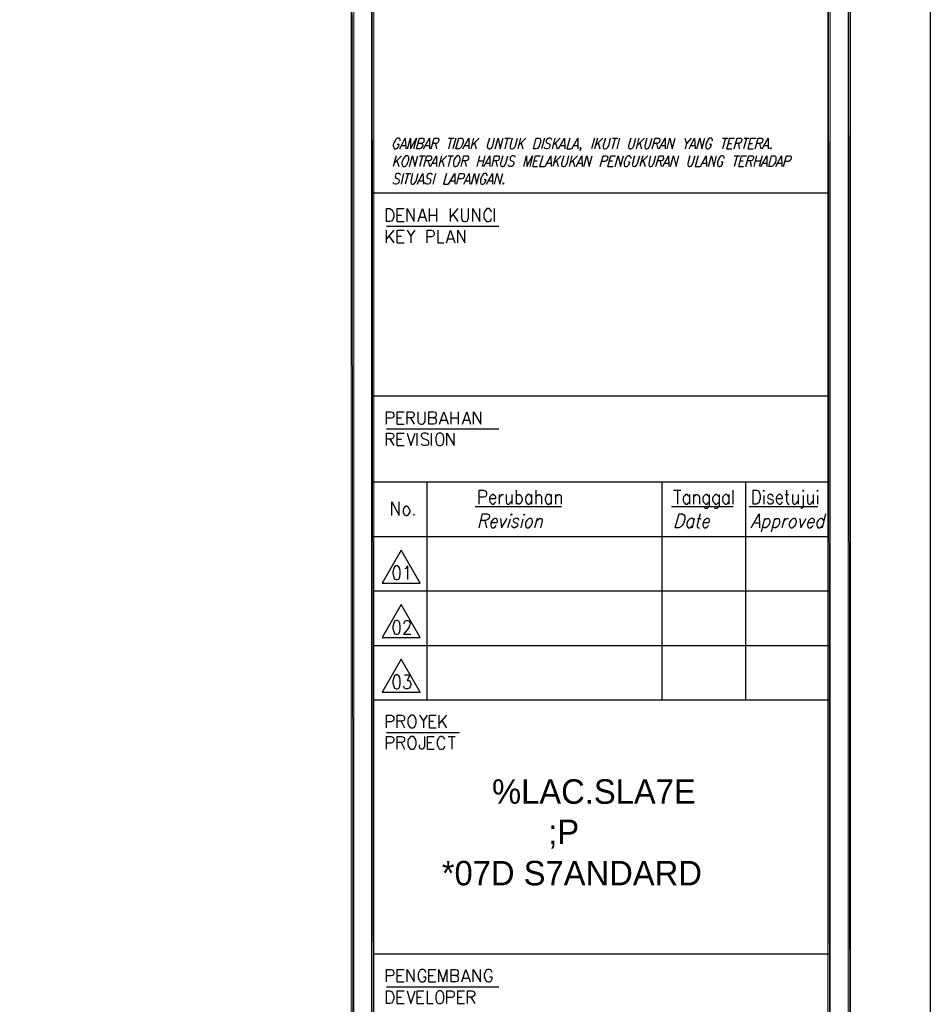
# Model space of a CAD drawing. Header units: millimetres. Extents: x 0 to 420, y 0 to 297.
# Tile 72 of 73: x 330 to 420, y 103 to 200. Entities that reach past the tile are written whole.
import ezdxf

# ---------------------------------------------------------------- set-up
doc = ezdxf.new("R2010")
doc.units = ezdxf.units.MM
for name, color, linetype in [('FILL_000000', 7, 'Continuous'), ('LINE_000000', 7, 'Continuous'), ('TEXT', 7, 'Continuous')]:
    doc.layers.add(name, color=color, linetype=linetype)

msp = doc.modelspace()

# ---------------------------------------------------------------- hatches: boundary and pattern name
at = {"layer": 'FILL_000000'}
h = msp.add_hatch(color=7, dxfattribs=at)
h.dxf.hatch_style = 1
h.paths.add_polyline_path([(412.284, 7.874), (412.073, 288.84), (412.284, 289.052), (412.284, 7.874)])
h = msp.add_hatch(color=7, dxfattribs=at)
h.dxf.hatch_style = 1
h.paths.add_polyline_path([(412.073, 8.086), (412.284, 7.874), (412.073, 288.84), (412.073, 8.086)])
h = msp.add_hatch(color=7, dxfattribs=at)
h.dxf.hatch_style = 1
h.paths.add_polyline_path([(363.305, 286.935), (363.051, 286.935), (363.305, 9.991), (363.305, 286.935)])
h = msp.add_hatch(color=7, dxfattribs=at)
h.dxf.hatch_style = 1
h.paths.add_polyline_path([(363.051, 286.935), (363.305, 9.991), (363.051, 9.991), (363.051, 286.935)])
h = msp.add_hatch(color=7, dxfattribs=at)
h.dxf.hatch_style = 1
h.paths.add_polyline_path([(365.294, 286.935), (365.04, 286.935), (365.294, 9.991), (365.294, 286.935)])
h = msp.add_hatch(color=7, dxfattribs=at)
h.dxf.hatch_style = 1
h.paths.add_polyline_path([(365.04, 286.935), (365.294, 9.991), (365.04, 9.991), (365.04, 286.935)])
h = msp.add_hatch(color=7, dxfattribs=at)
h.dxf.hatch_style = 1
h.paths.add_polyline_path([(410.295, 9.864), (410.041, 286.808), (410.295, 287.062), (410.295, 9.864)])
h = msp.add_hatch(color=7, dxfattribs=at)
h.dxf.hatch_style = 1
h.paths.add_polyline_path([(410.041, 10.118), (410.295, 9.864), (410.041, 286.808), (410.041, 10.118)])

# ---------------------------------------------------------------- linework, layer by layer
at = {"layer": 'LINE_000000', "lineweight": 25}
for p, q in [((368.004, 187.452), (368.385, 187.452)), ((370.374, 187.452), (370.755, 187.452)), ((371.348, 187.664), (371.475, 187.113)), ((372.914, 188.172), (372.66, 187.113)), ((372.66, 188.172), (373.211, 188.172)), ((373.38, 188.172), (373.084, 187.113)), ((374.269, 187.452), (374.65, 187.452)), ((375.116, 188.172), (374.862, 187.113)), ((375.666, 188.172), (374.946, 187.452)), ((375.2, 187.706), (375.37, 187.113)), ((378.46, 188.172), (378.206, 187.113)), ((378.206, 188.172), (378.756, 188.172)), ((379.73, 188.172), (379.476, 187.113)), ((380.28, 188.172), (379.561, 187.452)), ((379.815, 187.706), (379.984, 187.113)), ((382.101, 188.172), (381.804, 187.113)), ((383.117, 188.172), (382.863, 187.113)), ((383.667, 188.172), (382.947, 187.452)), ((383.201, 187.706), (383.371, 187.113)), ((383.709, 187.452), (384.09, 187.452)), ((385.022, 187.452), (385.403, 187.452)), ((387.054, 188.172), (386.757, 187.113)), ((387.35, 188.172), (387.054, 187.113)), ((387.858, 188.172), (387.138, 187.452)), ((387.392, 187.706), (387.562, 187.113)), ((389.086, 188.172), (388.789, 187.113)), ((388.832, 188.172), (389.34, 188.172)), ((389.509, 188.172), (389.255, 187.113)), ((391.414, 188.172), (391.16, 187.113)), ((391.964, 188.172), (391.245, 187.452)), ((391.499, 187.706), (391.668, 187.113)), ((393.15, 187.664), (393.277, 187.113)), ((393.615, 187.452), (393.996, 187.452)), ((396.579, 188.172), (396.113, 187.664)), ((396.579, 187.452), (396.917, 187.452)), ((399.965, 188.172), (399.669, 187.113)), ((399.669, 188.172), (400.219, 188.172)), ((400.262, 187.664), (400.558, 187.664)), ((401.235, 187.664), (401.32, 187.113)), ((402.04, 188.172), (401.743, 187.113)), ((401.786, 188.172), (402.294, 188.172)), ((402.336, 187.664), (402.632, 187.664)), ((403.31, 187.664), (403.437, 187.113)), ((403.775, 187.452), (404.156, 187.452)), ((367.496, 186.436), (367.199, 185.378)), ((368.004, 186.436), (367.284, 185.716)), ((370.078, 186.436), (369.782, 185.378)), ((369.782, 186.436), (370.332, 186.436)), ((371.941, 186.436), (371.687, 185.378)), ((372.491, 186.436), (371.771, 185.716)), ((372.872, 186.436), (372.618, 185.378)), ((372.618, 186.436), (373.126, 186.436)), ((375.708, 186.436), (375.454, 185.378)), ((376.216, 186.436), (375.962, 185.378)), ((383.244, 186.436), (382.947, 185.378)), ((383.752, 186.436), (383.032, 185.716)), ((384.81, 186.436), (384.556, 185.378)), ((385.36, 186.436), (384.641, 185.716)), ((391.795, 186.436), (391.499, 185.378)), ((392.303, 186.436), (391.583, 185.716)), ((400.092, 187.113), (400.6, 187.113)), ((401.108, 186.436), (400.812, 185.378)), ((400.812, 186.436), (401.362, 186.436)), ((402.209, 187.113), (402.675, 187.113)), ((403.013, 186.436), (402.759, 185.378)), ((403.564, 186.436), (403.267, 185.378)), ((367.538, 185.97), (367.75, 185.378)), ((370.628, 185.928), (370.755, 185.378)), ((371.094, 185.716), (371.475, 185.716)), ((372.025, 185.97), (372.195, 185.378)), ((374.269, 185.928), (374.396, 185.378)), ((375.581, 185.928), (376.089, 185.928)), ((376.343, 185.716), (376.724, 185.716)), ((377.317, 185.928), (377.444, 185.378)), ((381.085, 185.928), (381.381, 185.928)), ((382.355, 185.716), (382.736, 185.716)), ((383.286, 185.97), (383.455, 185.378)), ((384.895, 185.97), (385.064, 185.378)), ((385.445, 185.716), (385.784, 185.716)), ((388.535, 185.928), (388.832, 185.928)), ((391.837, 185.97), (392.049, 185.378)), ((393.531, 185.928), (393.615, 185.378)), ((393.996, 185.716), (394.335, 185.716)), ((397.722, 185.716), (398.06, 185.716)), ((401.405, 185.928), (401.701, 185.928)), ((402.378, 185.928), (402.505, 185.378)), ((402.886, 185.928), (403.394, 185.928)), ((403.648, 185.716), (404.029, 185.716)), ((405.13, 185.716), (405.469, 185.716)), ((368.215, 184.7), (367.961, 183.642)), ((368.681, 184.7), (368.385, 183.642)), ((368.427, 184.7), (368.935, 184.7)), ((371.348, 184.7), (371.094, 183.642)), ((380.958, 185.378), (381.423, 185.378)), ((388.366, 185.378), (388.874, 185.378)), ((401.278, 185.378), (401.743, 185.378)), ((369.739, 183.981), (370.12, 183.981)), ((372.872, 183.981), (373.253, 183.981)), ((374.354, 183.981), (374.692, 183.981)), ((376.597, 183.981), (376.978, 183.981)), ((410.168, 182.753), (365.167, 182.753)), ((367.58, 180.594), (368.004, 180.594)), ((370.755, 179.959), (370.755, 181.229)), ((370.755, 180.594), (371.475, 180.594)), ((371.475, 181.229), (371.475, 179.959)), ((372.83, 179.959), (372.83, 181.229)), ((373.549, 181.229), (372.83, 180.382)), ((373.084, 180.679), (373.549, 179.959)), ((377.19, 179.959), (377.19, 181.229)), ((367.58, 179.959), (368.258, 179.959)), ((369.824, 180.382), (370.332, 180.382)), ((366.522, 179.493), (377.613, 179.493)), ((366.522, 177.842), (366.522, 179.112)), ((367.242, 179.112), (366.522, 178.266)), ((366.776, 178.562), (367.242, 177.842)), ((367.58, 178.52), (368.004, 178.52)), ((367.58, 177.842), (368.258, 177.842)), ((368.935, 178.52), (368.935, 177.842)), ((372.618, 178.266), (373.084, 178.266)), ((410.168, 162.729), (365.167, 162.729)), ((372.914, 159.978), (372.914, 161.205)), ((373.592, 161.205), (373.592, 159.978)), ((367.58, 160.613), (368.004, 160.613)), ((368.893, 160.613), (369.274, 159.978)), ((371.941, 160.359), (372.449, 160.359)), ((372.914, 160.613), (373.592, 160.613)), ((374.184, 160.359), (374.692, 160.359)), ((366.522, 159.512), (377.613, 159.512)), ((367.58, 159.978), (368.258, 159.978)), ((366.861, 158.496), (367.242, 157.861)), ((367.58, 158.496), (368.004, 158.496)), ((369.57, 157.861), (369.57, 159.089)), ((370.967, 157.861), (370.967, 159.089)), ((367.58, 157.861), (368.258, 157.861)), ((410.168, 154.263), (365.167, 154.263)), ((370.544, 132.757), (370.544, 154.263)), ((379.307, 153.458), (379.307, 152.104)), ((381.254, 153.458), (381.254, 152.104)), ((393.7, 132.757), (393.7, 154.263)), ((394.843, 153.458), (395.563, 153.458)), ((395.224, 153.458), (395.224, 152.104)), ((400.685, 153.458), (400.685, 152.104)), ((401.955, 132.757), (401.955, 154.263)), ((377.656, 153.035), (377.656, 152.104)), ((378.883, 153.035), (378.883, 152.104)), ((380.831, 153.035), (380.831, 152.104)), ((382.778, 153.035), (382.778, 152.104)), ((383.201, 153.035), (383.201, 152.104)), ((396.409, 153.035), (396.409, 152.104)), ((396.79, 153.035), (396.79, 152.104)), ((400.304, 153.035), (400.304, 152.104)), ((403.733, 152.95), (403.733, 152.104)), ((405.85, 153.035), (406.188, 153.035)), ((407.12, 153.035), (407.12, 152.104)), ((408.601, 153.035), (408.601, 152.104)), ((409.025, 152.95), (409.025, 152.104)), ((375.285, 151.85), (383.794, 151.85)), ((394.631, 151.85), (400.727, 151.85)), ((402.294, 151.85), (409.067, 151.85)), ((376.216, 150.495), (376.386, 149.775)), ((378.714, 150.622), (378.46, 149.775)), ((379.984, 150.622), (379.772, 149.775)), ((381.381, 150.664), (381.127, 149.775)), ((396.875, 150.664), (396.663, 149.775)), ((397.214, 150.664), (397.552, 150.664)), ((403.818, 150.664), (403.479, 149.352)), ((404.791, 150.664), (404.453, 149.352)), ((405.765, 150.664), (405.511, 149.775)), ((409.829, 151.13), (409.49, 149.775)), ((402.802, 150.241), (403.31, 150.241)), ((410.168, 148.886), (365.167, 148.886)), ((410.168, 143.51), (365.167, 143.51)), ((410.168, 138.134), (365.167, 138.134)), ((410.168, 132.757), (365.167, 132.757)), ((371.729, 130.048), (371.729, 131.276)), ((372.449, 131.276), (371.729, 130.471)), ((367.961, 130.683), (368.3, 130.048)), ((370.163, 130.683), (370.163, 130.048)), ((370.755, 130.683), (371.179, 130.683)), ((371.983, 130.768), (372.449, 130.048)), ((366.522, 129.582), (373.719, 129.582)), ((370.755, 130.048), (371.433, 130.048)), ((372.618, 129.201), (373.295, 129.201)), ((372.957, 129.201), (372.957, 127.931)), ((367.961, 128.609), (368.3, 127.931)), ((370.586, 128.609), (370.967, 128.609)), ((370.586, 127.931), (371.221, 127.931)), ((410.168, 107.738), (365.167, 107.738)), ((367.58, 105.622), (368.004, 105.622)), ((367.58, 104.987), (368.258, 104.987)), ((370.713, 105.622), (371.136, 105.622)), ((370.713, 104.987), (371.39, 104.987)), ((374.1, 105.368), (374.608, 105.368)), ((366.522, 104.521), (377.613, 104.521)), ((367.58, 103.505), (368.004, 103.505)), ((369.57, 103.505), (369.951, 103.505)), ((373.549, 103.505), (373.973, 103.505)), ((374.862, 103.505), (375.243, 102.87)), ((367.58, 102.87), (368.258, 102.87)), ((369.57, 102.87), (370.205, 102.87)), ((373.549, 102.87), (374.227, 102.87))]:
    msp.add_line(p, q, dxfattribs=at)
for points in [[(0.212, 0), (0.212, 296.926), (420.158, 296.926), (420.158, 0), (0.212, 0)], [(373.38, 187.113), (373.676, 188.172), (373.93, 188.172), (374.015, 188.129), (374.1, 188.002), (374.1, 187.918), (374.1, 187.748), (374.015, 187.537), (373.93, 187.367), (373.888, 187.283), (373.761, 187.156), (373.676, 187.113), (373.38, 187.113)], [(381.042, 187.113), (381.296, 188.172), (381.55, 188.172), (381.677, 188.129), (381.72, 188.002), (381.72, 187.918), (381.72, 187.748), (381.635, 187.537), (381.593, 187.367), (381.508, 187.283), (381.423, 187.156), (381.296, 187.113), (381.042, 187.113)], [(368.469, 186.436), (368.385, 186.394), (368.258, 186.267), (368.215, 186.182), (368.131, 186.013), (368.046, 185.801), (368.046, 185.632), (368.088, 185.547), (368.131, 185.42), (368.173, 185.378), (368.342, 185.378), (368.427, 185.42), (368.512, 185.547), (368.596, 185.632), (368.639, 185.801), (368.723, 186.013), (368.723, 186.182), (368.723, 186.267), (368.681, 186.394), (368.596, 186.436), (368.469, 186.436)], [(373.507, 186.436), (373.422, 186.394), (373.338, 186.267), (373.253, 186.182), (373.168, 186.013), (373.126, 185.801), (373.126, 185.632), (373.126, 185.547), (373.168, 185.42), (373.253, 185.378), (373.38, 185.378), (373.465, 185.42), (373.592, 185.547), (373.634, 185.632), (373.719, 185.801), (373.803, 186.013), (373.803, 186.182), (373.761, 186.267), (373.719, 186.394), (373.676, 186.436), (373.507, 186.436)], [(404.241, 185.378), (404.495, 186.436), (404.791, 186.436), (404.876, 186.394), (404.918, 186.267), (404.918, 186.182), (404.918, 186.013), (404.876, 185.801), (404.791, 185.632), (404.707, 185.547), (404.622, 185.42), (404.495, 185.378), (404.241, 185.378)], [(404.41, 187.24), (404.453, 187.156), (404.41, 187.113), (404.368, 187.156), (404.41, 187.24)], [(378.079, 183.769), (378.079, 183.684), (378.037, 183.642), (377.994, 183.684), (378.079, 183.769)], [(366.522, 179.959), (366.522, 181.229), (366.861, 181.229), (367.03, 181.144), (367.115, 181.017), (367.199, 180.89), (367.242, 180.721), (367.242, 180.425), (367.199, 180.255), (367.115, 180.128), (367.03, 180.001), (366.861, 179.959), (366.522, 179.959)], [(371.687, 159.089), (371.602, 159.046), (371.475, 158.919), (371.433, 158.792), (371.39, 158.623), (371.39, 158.327), (371.433, 158.157), (371.475, 158.03), (371.602, 157.903), (371.687, 157.861), (371.898, 157.861), (371.983, 157.903), (372.11, 158.03), (372.152, 158.157), (372.195, 158.327), (372.195, 158.623), (372.152, 158.792), (372.11, 158.919), (371.983, 159.046), (371.898, 159.089), (371.687, 159.089)], [(402.675, 152.104), (402.675, 153.458), (403.013, 153.458), (403.183, 153.416), (403.267, 153.289), (403.31, 153.162), (403.394, 152.95), (403.394, 152.654), (403.31, 152.442), (403.267, 152.315), (403.183, 152.188), (403.013, 152.104), (402.675, 152.104)], [(403.691, 153.416), (403.733, 153.458), (403.775, 153.416), (403.733, 153.331), (403.691, 153.416)], [(407.585, 153.416), (407.628, 153.458), (407.67, 153.416), (407.628, 153.331), (407.585, 153.416)], [(408.982, 153.416), (409.025, 153.458), (409.067, 153.416), (409.025, 153.331), (408.982, 153.416)], [(368.427, 151.892), (368.3, 151.807), (368.215, 151.68), (368.173, 151.469), (368.173, 151.342), (368.215, 151.172), (368.3, 151.045), (368.427, 150.961), (368.554, 150.961), (368.681, 151.045), (368.766, 151.172), (368.85, 151.342), (368.85, 151.469), (368.766, 151.68), (368.681, 151.807), (368.554, 151.892), (368.427, 151.892)], [(369.231, 151.088), (369.274, 151.045), (369.231, 150.961), (369.189, 151.045), (369.231, 151.088)], [(378.756, 151.045), (378.841, 151.13), (378.883, 151.045), (378.799, 151.003), (378.756, 151.045)], [(380.069, 151.045), (380.111, 151.13), (380.153, 151.045), (380.069, 151.003), (380.069, 151.045)], [(380.619, 150.664), (380.492, 150.622), (380.365, 150.495), (380.238, 150.283), (380.238, 150.156), (380.238, 149.987), (380.28, 149.86), (380.365, 149.775), (380.534, 149.775), (380.661, 149.86), (380.788, 149.987), (380.873, 150.156), (380.915, 150.283), (380.915, 150.495), (380.873, 150.622), (380.788, 150.664), (380.619, 150.664)], [(395.012, 149.775), (395.393, 151.13), (395.732, 151.13), (395.859, 151.045), (395.944, 150.918), (395.944, 150.791), (395.944, 150.622), (395.859, 150.283), (395.774, 150.114), (395.69, 149.987), (395.563, 149.86), (395.351, 149.775), (395.012, 149.775)], [(406.654, 150.664), (406.527, 150.622), (406.4, 150.495), (406.273, 150.283), (406.231, 150.156), (406.231, 149.987), (406.315, 149.86), (406.4, 149.775), (406.569, 149.775), (406.654, 149.86), (406.823, 149.987), (406.908, 150.156), (406.95, 150.283), (406.95, 150.495), (406.866, 150.622), (406.781, 150.664), (406.654, 150.664)], [(367.961, 147.574), (366.099, 144.314), (369.866, 144.314), (367.961, 147.574)], [(367.496, 146.008), (367.326, 145.923), (367.242, 145.754), (367.157, 145.415), (367.157, 145.246), (367.242, 144.907), (367.326, 144.695), (367.496, 144.653), (367.58, 144.653), (367.75, 144.695), (367.834, 144.907), (367.877, 145.246), (367.877, 145.415), (367.834, 145.754), (367.75, 145.923), (367.58, 146.008), (367.496, 146.008)], [(367.961, 142.198), (366.099, 138.938), (369.866, 138.938), (367.961, 142.198)], [(367.496, 140.631), (367.326, 140.547), (367.242, 140.377), (367.157, 140.039), (367.157, 139.827), (367.242, 139.531), (367.326, 139.319), (367.496, 139.277), (367.58, 139.277), (367.75, 139.319), (367.834, 139.531), (367.877, 139.827), (367.877, 140.039), (367.834, 140.377), (367.75, 140.547), (367.58, 140.631), (367.496, 140.631)], [(367.961, 136.821), (366.099, 133.562), (369.866, 133.562), (367.961, 136.821)], [(367.496, 135.255), (367.326, 135.17), (367.242, 135.001), (367.157, 134.662), (367.157, 134.451), (367.242, 134.154), (367.326, 133.943), (367.496, 133.9), (367.58, 133.9), (367.75, 133.943), (367.834, 134.154), (367.877, 134.451), (367.877, 134.662), (367.834, 135.001), (367.75, 135.17), (367.58, 135.255), (367.496, 135.255)], [(368.935, 131.276), (368.85, 131.233), (368.766, 131.106), (368.681, 130.979), (368.639, 130.81), (368.639, 130.514), (368.681, 130.344), (368.766, 130.217), (368.85, 130.09), (368.935, 130.048), (369.147, 130.048), (369.274, 130.09), (369.358, 130.217), (369.401, 130.344), (369.443, 130.514), (369.443, 130.81), (369.401, 130.979), (369.358, 131.106), (369.274, 131.233), (369.147, 131.276), (368.935, 131.276)], [(368.935, 129.201), (368.85, 129.117), (368.766, 128.99), (368.681, 128.905), (368.639, 128.693), (368.639, 128.397), (368.681, 128.228), (368.766, 128.101), (368.85, 127.974), (368.935, 127.931), (369.147, 127.931), (369.274, 127.974), (369.358, 128.101), (369.401, 128.228), (369.443, 128.397), (369.443, 128.693), (369.401, 128.905), (369.358, 128.99), (369.274, 129.117), (369.147, 129.201), (368.935, 129.201)], [(366.522, 102.87), (366.522, 104.098), (366.861, 104.098), (367.03, 104.055), (367.115, 103.928), (367.199, 103.801), (367.242, 103.632), (367.242, 103.336), (367.199, 103.166), (367.115, 103.039), (367.03, 102.912), (366.861, 102.87), (366.522, 102.87)], [(371.687, 104.098), (371.602, 104.055), (371.475, 103.928), (371.433, 103.801), (371.39, 103.632), (371.39, 103.336), (371.433, 103.166), (371.475, 103.039), (371.602, 102.912), (371.687, 102.87), (371.898, 102.87), (371.983, 102.912), (372.11, 103.039), (372.152, 103.166), (372.195, 103.336), (372.195, 103.632), (372.152, 103.801), (372.11, 103.928), (371.983, 104.055), (371.898, 104.098), (371.687, 104.098)]]:
    msp.add_lwpolyline(points, close=True, dxfattribs=at)
at = {"layer": 'LINE_000000', "lineweight": 0}
for points in [[(412.284, 7.874), (412.073, 288.84), (412.284, 289.052), (412.284, 7.874)], [(412.073, 8.086), (412.284, 7.874), (412.073, 288.84), (412.073, 8.086)], [(363.305, 286.935), (363.051, 286.935), (363.305, 9.991), (363.305, 286.935)], [(363.051, 286.935), (363.305, 9.991), (363.051, 9.991), (363.051, 286.935)], [(365.294, 286.935), (365.04, 286.935), (365.294, 9.991), (365.294, 286.935)], [(365.04, 286.935), (365.294, 9.991), (365.04, 9.991), (365.04, 286.935)], [(410.295, 9.864), (410.041, 286.808), (410.295, 287.062), (410.295, 9.864)], [(410.041, 10.118), (410.295, 9.864), (410.041, 286.808), (410.041, 10.118)]]:
    msp.add_lwpolyline(points, close=True, dxfattribs=at)
at = {"layer": 'LINE_000000', "lineweight": 25}
for points in [[(367.877, 187.918), (367.877, 188.002), (367.834, 188.129), (367.75, 188.172), (367.623, 188.172), (367.538, 188.129), (367.411, 188.002), (367.369, 187.918), (367.284, 187.748), (367.199, 187.537), (367.199, 187.367), (367.242, 187.283), (367.284, 187.156), (367.326, 187.113), (367.496, 187.113), (367.58, 187.156), (367.665, 187.283), (367.75, 187.367), (367.792, 187.537), (367.58, 187.537)], [(367.834, 187.113), (368.385, 188.172), (368.427, 187.113)], [(368.596, 187.113), (368.893, 188.172), (368.893, 187.113), (369.485, 188.172), (369.189, 187.113)], [(369.951, 187.664), (370.078, 187.621), (370.078, 187.579), (370.12, 187.452), (370.078, 187.325), (369.993, 187.24), (369.951, 187.156), (369.824, 187.113), (369.485, 187.113), (369.782, 188.172), (370.12, 188.172), (370.205, 188.129), (370.205, 188.045), (370.247, 187.96), (370.205, 187.875), (370.163, 187.748), (370.078, 187.706), (369.951, 187.664), (369.655, 187.664)], [(370.163, 187.113), (370.755, 188.172), (370.755, 187.113)], [(370.925, 187.113), (371.221, 188.172), (371.56, 188.172), (371.644, 188.129), (371.687, 188.045), (371.687, 187.96), (371.644, 187.875), (371.602, 187.748), (371.56, 187.706), (371.433, 187.664), (371.094, 187.664)], [(374.057, 187.113), (374.65, 188.172), (374.65, 187.113)], [(376.682, 188.172), (376.47, 187.41), (376.47, 187.283), (376.555, 187.156), (376.64, 187.113), (376.724, 187.113), (376.851, 187.156), (376.936, 187.283), (377.021, 187.41), (377.19, 188.172)], [(377.232, 187.113), (377.529, 188.172), (377.74, 187.113), (378.037, 188.172)], [(378.926, 188.172), (378.714, 187.41), (378.714, 187.283), (378.756, 187.156), (378.883, 187.113), (378.926, 187.113), (379.053, 187.156), (379.18, 187.283), (379.264, 187.41), (379.434, 188.172)], [(382.82, 188.002), (382.778, 188.129), (382.693, 188.172), (382.524, 188.172), (382.397, 188.129), (382.312, 188.002), (382.27, 187.918), (382.27, 187.833), (382.312, 187.748), (382.355, 187.706), (382.566, 187.621), (382.651, 187.579), (382.651, 187.537), (382.651, 187.41), (382.609, 187.283), (382.524, 187.156), (382.397, 187.113), (382.27, 187.113), (382.143, 187.156), (382.101, 187.283)], [(383.498, 187.113), (384.09, 188.172), (384.133, 187.113)], [(384.598, 188.172), (384.302, 187.113), (384.725, 187.113)], [(384.81, 187.113), (385.403, 188.172), (385.403, 187.113)], [(388.112, 188.172), (387.9, 187.41), (387.9, 187.283), (387.943, 187.156), (388.07, 187.113), (388.112, 187.113), (388.239, 187.156), (388.366, 187.283), (388.451, 187.41), (388.62, 188.172)], [(390.61, 188.172), (390.398, 187.41), (390.398, 187.283), (390.44, 187.156), (390.567, 187.113), (390.61, 187.113), (390.737, 187.156), (390.864, 187.283), (390.906, 187.41), (391.118, 188.172)], [(392.218, 188.172), (392.007, 187.41), (392.007, 187.283), (392.049, 187.156), (392.134, 187.113), (392.218, 187.113), (392.345, 187.156), (392.43, 187.283), (392.515, 187.41), (392.726, 188.172)], [(392.726, 187.113), (393.023, 188.172), (393.361, 188.172), (393.446, 188.129), (393.488, 188.045), (393.488, 187.96), (393.446, 187.875), (393.404, 187.748), (393.361, 187.706), (393.234, 187.664), (392.896, 187.664)], [(393.404, 187.113), (393.996, 188.172), (393.996, 187.113)], [(394.208, 187.113), (394.462, 188.172), (394.716, 187.113), (395.012, 188.172)], [(395.944, 188.172), (396.113, 187.664), (395.986, 187.113)], [(396.367, 187.113), (396.917, 188.172), (396.96, 187.113)], [(397.129, 187.113), (397.425, 188.172), (397.637, 187.113), (397.933, 188.172)], [(398.695, 187.918), (398.695, 188.002), (398.611, 188.129), (398.568, 188.172), (398.399, 188.172), (398.314, 188.129), (398.23, 188.002), (398.187, 187.918), (398.103, 187.748), (398.018, 187.537), (398.018, 187.367), (398.018, 187.283), (398.06, 187.156), (398.145, 187.113), (398.272, 187.113), (398.357, 187.156), (398.484, 187.283), (398.526, 187.367), (398.568, 187.537), (398.399, 187.537)], [(400.092, 187.113), (400.389, 188.172), (400.854, 188.172)], [(400.812, 187.113), (401.108, 188.172), (401.447, 188.172), (401.532, 188.129), (401.574, 188.045), (401.574, 187.96), (401.532, 187.875), (401.489, 187.748), (401.405, 187.706), (401.32, 187.664), (400.981, 187.664)], [(402.209, 187.113), (402.463, 188.172), (402.971, 188.172)], [(402.886, 187.113), (403.183, 188.172), (403.521, 188.172), (403.606, 188.129), (403.648, 188.045), (403.648, 187.96), (403.606, 187.875), (403.564, 187.748), (403.521, 187.706), (403.394, 187.664), (403.056, 187.664)], [(403.564, 187.113), (404.156, 188.172), (404.156, 187.113)], [(368.808, 185.378), (369.104, 186.436), (369.316, 185.378), (369.612, 186.436)], [(370.205, 185.378), (370.501, 186.436), (370.84, 186.436), (370.925, 186.394), (370.967, 186.309), (370.967, 186.224), (370.967, 186.14), (370.882, 186.013), (370.84, 185.97), (370.713, 185.928), (370.374, 185.928)], [(370.882, 185.378), (371.475, 186.436), (371.475, 185.378)], [(373.888, 185.378), (374.142, 186.436), (374.481, 186.436), (374.565, 186.394), (374.608, 186.309), (374.608, 186.224), (374.608, 186.14), (374.523, 186.013), (374.481, 185.97), (374.354, 185.928), (374.015, 185.928)], [(376.132, 185.378), (376.724, 186.436), (376.724, 185.378)], [(376.936, 185.378), (377.19, 186.436), (377.529, 186.436), (377.656, 186.394), (377.656, 186.309), (377.656, 186.224), (377.656, 186.14), (377.571, 186.013), (377.529, 185.97), (377.402, 185.928), (377.063, 185.928)], [(377.994, 186.436), (377.783, 185.674), (377.783, 185.547), (377.825, 185.42), (377.91, 185.378), (377.994, 185.378), (378.121, 185.42), (378.248, 185.547), (378.291, 185.674), (378.502, 186.436)], [(379.264, 186.267), (379.18, 186.394), (379.095, 186.436), (378.968, 186.436), (378.841, 186.394), (378.714, 186.267), (378.714, 186.182), (378.714, 186.097), (378.714, 186.013), (378.799, 185.97), (379.01, 185.886), (379.053, 185.843), (379.095, 185.801), (379.095, 185.674), (379.053, 185.547), (378.926, 185.42), (378.841, 185.378), (378.672, 185.378), (378.587, 185.42), (378.545, 185.547)], [(380.069, 185.378), (380.323, 186.436), (380.365, 185.378), (380.915, 186.436), (380.661, 185.378)], [(380.958, 185.378), (381.212, 186.436), (381.72, 186.436)], [(381.931, 186.436), (381.635, 185.378), (382.101, 185.378)], [(382.185, 185.378), (382.736, 186.436), (382.778, 185.378)], [(384.006, 186.436), (383.794, 185.674), (383.794, 185.547), (383.836, 185.42), (383.963, 185.378), (384.048, 185.378), (384.175, 185.42), (384.26, 185.547), (384.344, 185.674), (384.514, 186.436)], [(385.233, 185.378), (385.784, 186.436), (385.826, 185.378)], [(385.699, 187.156), (385.657, 187.24), (385.614, 187.156), (385.657, 187.113), (385.699, 187.156), (385.657, 187.071), (385.614, 186.986), (385.53, 186.944)], [(385.995, 185.378), (386.292, 186.436), (386.503, 185.378), (386.8, 186.436)], [(387.604, 185.378), (387.9, 186.436), (388.197, 186.436), (388.324, 186.394), (388.324, 186.309), (388.366, 186.224), (388.324, 186.097), (388.239, 185.97), (388.197, 185.928), (388.07, 185.886), (387.731, 185.886)], [(388.366, 185.378), (388.662, 186.436), (389.128, 186.436)], [(389.086, 185.378), (389.382, 186.436), (389.594, 185.378), (389.89, 186.436)], [(390.652, 186.182), (390.652, 186.267), (390.567, 186.394), (390.525, 186.436), (390.356, 186.436), (390.271, 186.394), (390.186, 186.267), (390.102, 186.182), (390.059, 186.013), (389.975, 185.801), (389.975, 185.632), (389.975, 185.547), (390.017, 185.42), (390.102, 185.378), (390.229, 185.378), (390.313, 185.42), (390.44, 185.547), (390.483, 185.632), (390.525, 185.801), (390.356, 185.801)], [(390.991, 186.436), (390.779, 185.674), (390.779, 185.547), (390.821, 185.42), (390.906, 185.378), (390.991, 185.378), (391.118, 185.42), (391.202, 185.547), (391.287, 185.674), (391.499, 186.436)], [(392.557, 186.436), (392.388, 185.674), (392.388, 185.547), (392.43, 185.42), (392.515, 185.378), (392.599, 185.378), (392.726, 185.42), (392.811, 185.547), (392.896, 185.674), (393.107, 186.436)], [(393.107, 185.378), (393.404, 186.436), (393.742, 186.436), (393.827, 186.394), (393.827, 186.309), (393.869, 186.224), (393.827, 186.14), (393.785, 186.013), (393.7, 185.97), (393.573, 185.928), (393.234, 185.928)], [(393.785, 185.378), (394.335, 186.436), (394.377, 185.378)], [(394.547, 185.378), (394.843, 186.436), (395.097, 185.378), (395.351, 186.436)], [(396.452, 186.436), (396.24, 185.674), (396.24, 185.547), (396.282, 185.42), (396.367, 185.378), (396.452, 185.378), (396.579, 185.42), (396.663, 185.547), (396.748, 185.674), (396.96, 186.436)], [(397.256, 186.436), (396.96, 185.378), (397.425, 185.378)], [(397.51, 185.378), (398.06, 186.436), (398.103, 185.378)], [(398.272, 185.378), (398.568, 186.436), (398.822, 185.378), (399.076, 186.436)], [(399.838, 186.182), (399.838, 186.267), (399.796, 186.394), (399.711, 186.436), (399.584, 186.436), (399.457, 186.394), (399.373, 186.267), (399.33, 186.182), (399.246, 186.013), (399.161, 185.801), (399.161, 185.632), (399.161, 185.547), (399.246, 185.42), (399.288, 185.378), (399.415, 185.378), (399.542, 185.42), (399.627, 185.547), (399.669, 185.632), (399.711, 185.801), (399.542, 185.801)], [(401.278, 185.378), (401.532, 186.436), (402.04, 186.436)], [(401.955, 185.378), (402.251, 186.436), (402.59, 186.436), (402.675, 186.394), (402.717, 186.309), (402.717, 186.224), (402.675, 186.14), (402.632, 186.013), (402.59, 185.97), (402.463, 185.928), (402.124, 185.928)], [(403.437, 185.378), (404.029, 186.436), (404.029, 185.378)], [(404.918, 185.378), (405.469, 186.436), (405.511, 185.378)], [(405.68, 185.378), (405.977, 186.436), (406.315, 186.436), (406.4, 186.394), (406.442, 186.309), (406.442, 186.224), (406.4, 186.097), (406.315, 185.97), (406.273, 185.928), (406.146, 185.886), (405.807, 185.886)], [(367.919, 184.531), (367.877, 184.658), (367.792, 184.7), (367.623, 184.7), (367.496, 184.658), (367.411, 184.531), (367.369, 184.446), (367.411, 184.362), (367.411, 184.277), (367.496, 184.235), (367.665, 184.15), (367.75, 184.108), (367.75, 184.065), (367.792, 183.938), (367.75, 183.811), (367.623, 183.684), (367.496, 183.642), (367.369, 183.642), (367.242, 183.684), (367.199, 183.811)], [(369.104, 184.7), (368.935, 183.938), (368.935, 183.811), (368.977, 183.684), (369.062, 183.642), (369.147, 183.642), (369.274, 183.684), (369.358, 183.811), (369.443, 183.938), (369.655, 184.7)], [(369.57, 183.642), (370.12, 184.7), (370.163, 183.642)], [(371.052, 184.531), (371.009, 184.658), (370.925, 184.7), (370.755, 184.7), (370.628, 184.658), (370.544, 184.531), (370.501, 184.446), (370.501, 184.362), (370.544, 184.277), (370.586, 184.235), (370.798, 184.15), (370.882, 184.108), (370.882, 184.065), (370.882, 183.938), (370.84, 183.811), (370.755, 183.684), (370.628, 183.642), (370.501, 183.642), (370.374, 183.684), (370.332, 183.811)], [(372.449, 184.7), (372.152, 183.642), (372.618, 183.642)], [(372.66, 183.642), (373.253, 184.7), (373.253, 183.642)], [(373.465, 183.642), (373.719, 184.7), (374.057, 184.7), (374.184, 184.658), (374.184, 184.573), (374.227, 184.489), (374.184, 184.362), (374.1, 184.235), (374.057, 184.192), (373.93, 184.15), (373.592, 184.15)], [(374.142, 183.642), (374.692, 184.7), (374.735, 183.642)], [(374.904, 183.642), (375.2, 184.7), (375.412, 183.642), (375.708, 184.7)], [(376.47, 184.446), (376.47, 184.531), (376.386, 184.658), (376.343, 184.7), (376.174, 184.7), (376.089, 184.658), (376.005, 184.531), (375.962, 184.446), (375.878, 184.277), (375.793, 184.065), (375.793, 183.896), (375.793, 183.811), (375.835, 183.684), (375.92, 183.642), (376.047, 183.642), (376.132, 183.684), (376.259, 183.811), (376.301, 183.896), (376.343, 184.065), (376.174, 184.065)], [(376.386, 183.642), (376.978, 184.7), (376.978, 183.642)], [(377.19, 183.642), (377.444, 184.7), (377.698, 183.642), (377.994, 184.7)], [(367.58, 179.959), (367.58, 181.229), (368.258, 181.229)], [(368.554, 179.959), (368.554, 181.229), (369.274, 179.959), (369.274, 181.229)], [(369.655, 179.959), (370.078, 181.229), (370.459, 179.959)], [(373.93, 181.229), (373.93, 180.298), (373.973, 180.128), (374.057, 180.001), (374.227, 179.959), (374.311, 179.959), (374.481, 180.001), (374.565, 180.128), (374.608, 180.298), (374.608, 181.229)], [(375.031, 179.959), (375.031, 181.229), (375.751, 179.959), (375.751, 181.229)], [(376.894, 180.89), (376.851, 181.017), (376.767, 181.144), (376.64, 181.229), (376.428, 181.229), (376.343, 181.144), (376.259, 181.017), (376.174, 180.89), (376.132, 180.721), (376.132, 180.425), (376.174, 180.255), (376.259, 180.128), (376.343, 180.001), (376.428, 179.959), (376.64, 179.959), (376.767, 180.001), (376.851, 180.128), (376.894, 180.255)], [(367.58, 177.842), (367.58, 179.112), (368.258, 179.112)], [(368.554, 179.112), (368.935, 178.52), (369.358, 179.112)], [(370.544, 177.842), (370.544, 179.112), (370.967, 179.112), (371.136, 179.028), (371.179, 178.985), (371.221, 178.858), (371.221, 178.689), (371.179, 178.562), (371.136, 178.52), (370.967, 178.435), (370.544, 178.435)], [(371.602, 179.112), (371.602, 177.842), (372.195, 177.842)], [(372.449, 177.842), (372.83, 179.112), (373.253, 177.842)], [(373.549, 177.842), (373.549, 179.112), (374.269, 177.842), (374.269, 179.112)], [(366.522, 159.978), (366.522, 161.205), (366.988, 161.205), (367.115, 161.163), (367.199, 161.078), (367.242, 160.994), (367.242, 160.782), (367.199, 160.655), (367.115, 160.613), (366.988, 160.57), (366.522, 160.57)], [(367.58, 159.978), (367.58, 161.205), (368.258, 161.205)], [(368.554, 159.978), (368.554, 161.205), (369.02, 161.205), (369.147, 161.163), (369.189, 161.078), (369.274, 160.994), (369.274, 160.867), (369.189, 160.74), (369.147, 160.655), (369.02, 160.613), (368.554, 160.613)], [(369.612, 161.205), (369.612, 160.316), (369.655, 160.147), (369.782, 160.02), (369.909, 159.978), (370.036, 159.978), (370.163, 160.02), (370.29, 160.147), (370.332, 160.316), (370.332, 161.205)], [(371.179, 160.613), (371.348, 160.57), (371.39, 160.486), (371.433, 160.359), (371.433, 160.189), (371.39, 160.062), (371.348, 160.02), (371.179, 159.978), (370.713, 159.978), (370.713, 161.205), (371.179, 161.205), (371.348, 161.163), (371.39, 161.078), (371.433, 160.994), (371.433, 160.867), (371.39, 160.74), (371.348, 160.655), (371.179, 160.613), (370.713, 160.613)], [(371.771, 159.978), (372.195, 161.205), (372.618, 159.978)], [(374.015, 159.978), (374.438, 161.205), (374.819, 159.978)], [(375.116, 159.978), (375.116, 161.205), (375.835, 159.978), (375.835, 161.205)], [(366.522, 157.861), (366.522, 159.089), (366.988, 159.089), (367.115, 159.046), (367.199, 159.004), (367.242, 158.877), (367.242, 158.75), (367.199, 158.623), (367.115, 158.581), (366.988, 158.496), (366.522, 158.496)], [(367.58, 157.861), (367.58, 159.089), (368.258, 159.089)], [(368.554, 159.089), (368.935, 157.861), (369.358, 159.089)], [(370.671, 158.919), (370.586, 159.046), (370.417, 159.089), (370.205, 159.089), (370.078, 159.046), (369.951, 158.919), (369.951, 158.792), (370.036, 158.708), (370.078, 158.623), (370.163, 158.581), (370.459, 158.454), (370.586, 158.411), (370.628, 158.327), (370.671, 158.2), (370.671, 158.03), (370.586, 157.903), (370.417, 157.861), (370.205, 157.861), (370.078, 157.903), (369.951, 158.03)], [(372.491, 157.861), (372.491, 159.089), (373.211, 157.861), (373.211, 159.089)], [(375.666, 152.104), (375.666, 153.458), (376.132, 153.458), (376.259, 153.416), (376.343, 153.331), (376.386, 153.204), (376.386, 153.035), (376.343, 152.908), (376.259, 152.823), (376.132, 152.781), (375.666, 152.781)], [(405.977, 153.458), (405.977, 152.4), (406.061, 152.188), (406.146, 152.104), (406.231, 152.104)], [(376.682, 152.654), (377.317, 152.654), (377.317, 152.781), (377.232, 152.908), (377.19, 152.95), (377.105, 153.035), (376.936, 153.035), (376.851, 152.95), (376.724, 152.823), (376.682, 152.654), (376.682, 152.527), (376.724, 152.315), (376.851, 152.188), (376.936, 152.104), (377.105, 152.104), (377.19, 152.188), (377.317, 152.315)], [(377.656, 152.654), (377.698, 152.823), (377.825, 152.95), (377.91, 153.035), (378.079, 153.035)], [(378.333, 153.035), (378.333, 152.4), (378.375, 152.188), (378.46, 152.104), (378.629, 152.104), (378.714, 152.188), (378.883, 152.4)], [(379.307, 152.823), (379.391, 152.95), (379.518, 153.035), (379.645, 153.035), (379.772, 152.95), (379.857, 152.823), (379.899, 152.654), (379.899, 152.527), (379.857, 152.315), (379.772, 152.188), (379.645, 152.104), (379.518, 152.104), (379.391, 152.188), (379.307, 152.315)], [(380.831, 152.823), (380.746, 152.95), (380.619, 153.035), (380.492, 153.035), (380.365, 152.95), (380.28, 152.823), (380.238, 152.654), (380.238, 152.527), (380.28, 152.315), (380.365, 152.188), (380.492, 152.104), (380.619, 152.104), (380.746, 152.188), (380.831, 152.315)], [(381.254, 152.781), (381.381, 152.95), (381.508, 153.035), (381.635, 153.035), (381.762, 152.95), (381.804, 152.781), (381.804, 152.104)], [(382.778, 152.823), (382.693, 152.95), (382.566, 153.035), (382.439, 153.035), (382.312, 152.95), (382.228, 152.823), (382.185, 152.654), (382.185, 152.527), (382.228, 152.315), (382.312, 152.188), (382.439, 152.104), (382.566, 152.104), (382.693, 152.188), (382.778, 152.315)], [(383.201, 152.781), (383.328, 152.95), (383.455, 153.035), (383.582, 153.035), (383.709, 152.95), (383.752, 152.781), (383.752, 152.104)], [(396.409, 152.823), (396.282, 152.95), (396.198, 153.035), (396.028, 153.035), (395.944, 152.95), (395.817, 152.823), (395.774, 152.654), (395.774, 152.527), (395.817, 152.315), (395.944, 152.188), (396.028, 152.104), (396.198, 152.104), (396.282, 152.188), (396.409, 152.315)], [(396.79, 152.781), (396.96, 152.95), (397.044, 153.035), (397.214, 153.035), (397.298, 152.95), (397.383, 152.781), (397.383, 152.104)], [(398.357, 152.823), (398.23, 152.95), (398.145, 153.035), (397.976, 153.035), (397.891, 152.95), (397.764, 152.823), (397.722, 152.654), (397.722, 152.527), (397.764, 152.315), (397.891, 152.188), (397.976, 152.104), (398.145, 152.104), (398.23, 152.188), (398.357, 152.315)], [(398.357, 153.035), (398.357, 151.977), (398.272, 151.807), (398.23, 151.723), (398.145, 151.68), (397.976, 151.68), (397.891, 151.723)], [(399.33, 152.823), (399.203, 152.95), (399.119, 153.035), (398.949, 153.035), (398.865, 152.95), (398.738, 152.823), (398.695, 152.654), (398.695, 152.527), (398.738, 152.315), (398.865, 152.188), (398.949, 152.104), (399.119, 152.104), (399.203, 152.188), (399.33, 152.315)], [(399.33, 153.035), (399.33, 151.977), (399.246, 151.807), (399.203, 151.723), (399.119, 151.68), (398.949, 151.68), (398.865, 151.723)], [(400.304, 152.823), (400.177, 152.95), (400.092, 153.035), (399.923, 153.035), (399.838, 152.95), (399.711, 152.823), (399.669, 152.654), (399.669, 152.527), (399.711, 152.315), (399.838, 152.188), (399.923, 152.104), (400.092, 152.104), (400.177, 152.188), (400.304, 152.315)], [(404.664, 152.823), (404.622, 152.95), (404.453, 153.035), (404.283, 153.035), (404.156, 152.95), (404.114, 152.823), (404.156, 152.696), (404.241, 152.654), (404.495, 152.569), (404.622, 152.527), (404.664, 152.4), (404.664, 152.315), (404.622, 152.188), (404.453, 152.104), (404.283, 152.104), (404.156, 152.188), (404.114, 152.315)], [(404.961, 152.654), (405.596, 152.654), (405.596, 152.781), (405.511, 152.908), (405.469, 152.95), (405.384, 153.035), (405.215, 153.035), (405.13, 152.95), (405.003, 152.823), (404.961, 152.654), (404.961, 152.527), (405.003, 152.315), (405.13, 152.188), (405.215, 152.104), (405.384, 152.104), (405.469, 152.188), (405.596, 152.315)], [(406.569, 153.035), (406.569, 152.4), (406.612, 152.188), (406.696, 152.104), (406.866, 152.104), (406.95, 152.188), (407.12, 152.4)], [(407.628, 152.95), (407.628, 151.934), (407.585, 151.723), (407.458, 151.68), (407.374, 151.68)], [(408.051, 153.035), (408.051, 152.4), (408.093, 152.188), (408.178, 152.104), (408.347, 152.104), (408.432, 152.188), (408.601, 152.4)], [(367.072, 150.961), (367.072, 152.315), (367.792, 150.961), (367.792, 152.315)], [(375.666, 149.775), (376.005, 151.13), (376.47, 151.13), (376.64, 151.045), (376.64, 151.003), (376.682, 150.876), (376.64, 150.749), (376.555, 150.622), (376.47, 150.537), (376.301, 150.495), (375.835, 150.495)], [(376.809, 150.283), (377.444, 150.283), (377.486, 150.41), (377.444, 150.537), (377.402, 150.622), (377.317, 150.664), (377.19, 150.664), (377.063, 150.622), (376.936, 150.495), (376.809, 150.283), (376.809, 150.156), (376.809, 149.987), (376.851, 149.86), (376.936, 149.775), (377.105, 149.775), (377.232, 149.86), (377.359, 149.987)], [(377.783, 150.664), (377.867, 149.775), (378.418, 150.664)], [(379.603, 150.495), (379.561, 150.622), (379.434, 150.664), (379.264, 150.664), (379.095, 150.622), (379.01, 150.495), (379.053, 150.368), (379.137, 150.283), (379.349, 150.241), (379.434, 150.156), (379.476, 150.029), (379.434, 149.987), (379.349, 149.86), (379.18, 149.775), (379.053, 149.775), (378.926, 149.86), (378.883, 149.987)], [(381.296, 150.41), (381.508, 150.622), (381.635, 150.664), (381.804, 150.664), (381.889, 150.622), (381.889, 150.41), (381.72, 149.775)], [(396.833, 150.495), (396.79, 150.622), (396.706, 150.664), (396.536, 150.664), (396.409, 150.622), (396.282, 150.495), (396.155, 150.283), (396.155, 150.156), (396.155, 149.987), (396.198, 149.86), (396.282, 149.775), (396.452, 149.775), (396.579, 149.86), (396.706, 149.987)], [(397.468, 151.13), (397.171, 150.029), (397.171, 149.86), (397.256, 149.775), (397.383, 149.775)], [(397.764, 150.283), (398.357, 150.283), (398.399, 150.41), (398.399, 150.537), (398.357, 150.622), (398.272, 150.664), (398.103, 150.664), (398.018, 150.622), (397.849, 150.495), (397.764, 150.283), (397.722, 150.156), (397.722, 149.987), (397.806, 149.86), (397.891, 149.775), (398.018, 149.775), (398.145, 149.86), (398.272, 149.987)], [(402.505, 149.775), (403.267, 151.13), (403.31, 149.775)], [(403.775, 150.495), (403.902, 150.622), (404.029, 150.664), (404.199, 150.664), (404.283, 150.622), (404.326, 150.495), (404.326, 150.283), (404.283, 150.156), (404.199, 149.987), (404.072, 149.86), (403.945, 149.775), (403.775, 149.775), (403.691, 149.86), (403.648, 149.987)], [(404.749, 150.495), (404.876, 150.622), (405.003, 150.664), (405.172, 150.664), (405.257, 150.622), (405.299, 150.495), (405.299, 150.283), (405.257, 150.156), (405.172, 149.987), (405.045, 149.86), (404.918, 149.775), (404.749, 149.775), (404.664, 149.86), (404.622, 149.987)], [(405.68, 150.283), (405.765, 150.495), (405.892, 150.622), (406.019, 150.664), (406.188, 150.664)], [(407.289, 150.664), (407.374, 149.775), (407.924, 150.664)], [(408.093, 150.283), (408.686, 150.283), (408.728, 150.41), (408.728, 150.537), (408.686, 150.622), (408.601, 150.664), (408.432, 150.664), (408.305, 150.622), (408.178, 150.495), (408.093, 150.283), (408.051, 150.156), (408.051, 149.987), (408.093, 149.86), (408.178, 149.775), (408.347, 149.775), (408.474, 149.86), (408.601, 149.987)], [(409.66, 150.495), (409.575, 150.622), (409.49, 150.664), (409.363, 150.664), (409.236, 150.622), (409.109, 150.495), (408.982, 150.283), (408.982, 150.156), (408.982, 149.987), (409.025, 149.86), (409.109, 149.775), (409.279, 149.775), (409.406, 149.86), (409.533, 149.987)], [(368.342, 145.754), (368.469, 145.796), (368.596, 146.008), (368.596, 144.653)], [(368.258, 140.293), (368.258, 140.377), (368.3, 140.504), (368.342, 140.547), (368.469, 140.631), (368.639, 140.631), (368.766, 140.547), (368.808, 140.504), (368.85, 140.377), (368.85, 140.25), (368.808, 140.123), (368.723, 139.912), (368.215, 139.277), (368.935, 139.277)], [(368.3, 135.255), (368.85, 135.255), (368.554, 134.705), (368.723, 134.705), (368.808, 134.662), (368.85, 134.578), (368.935, 134.408), (368.935, 134.281), (368.85, 134.07), (368.766, 133.943), (368.596, 133.9), (368.469, 133.9), (368.3, 133.943), (368.258, 134.027), (368.215, 134.154)], [(366.522, 130.048), (366.522, 131.276), (366.988, 131.276), (367.115, 131.233), (367.199, 131.149), (367.242, 131.064), (367.242, 130.852), (367.199, 130.768), (367.115, 130.683), (366.988, 130.641), (366.522, 130.641)], [(367.58, 130.048), (367.58, 131.276), (368.046, 131.276), (368.215, 131.233), (368.258, 131.149), (368.3, 131.064), (368.3, 130.937), (368.258, 130.81), (368.215, 130.768), (368.046, 130.683), (367.58, 130.683)], [(369.782, 131.276), (370.163, 130.683), (370.586, 131.276)], [(370.755, 130.048), (370.755, 131.276), (371.433, 131.276)], [(366.522, 127.931), (366.522, 129.201), (366.988, 129.201), (367.115, 129.117), (367.199, 129.074), (367.242, 128.947), (367.242, 128.778), (367.199, 128.651), (367.115, 128.609), (366.988, 128.524), (366.522, 128.524)], [(367.58, 127.931), (367.58, 129.201), (368.046, 129.201), (368.215, 129.117), (368.258, 129.074), (368.3, 128.947), (368.3, 128.82), (368.258, 128.693), (368.215, 128.651), (368.046, 128.609), (367.58, 128.609)], [(370.29, 129.201), (370.29, 128.228), (370.205, 128.058), (370.163, 127.974), (370.078, 127.931), (369.951, 127.931), (369.866, 127.974), (369.824, 128.058), (369.782, 128.228), (369.782, 128.355)], [(370.586, 127.931), (370.586, 129.201), (371.221, 129.201)], [(372.279, 128.905), (372.237, 128.99), (372.152, 129.117), (372.025, 129.201), (371.856, 129.201), (371.729, 129.117), (371.644, 128.99), (371.602, 128.905), (371.517, 128.693), (371.517, 128.397), (371.602, 128.228), (371.644, 128.101), (371.729, 127.974), (371.856, 127.931), (372.025, 127.931), (372.152, 127.974), (372.237, 128.101), (372.279, 128.228)], [(366.522, 104.987), (366.522, 106.214), (366.988, 106.214), (367.115, 106.172), (367.199, 106.087), (367.242, 105.96), (367.242, 105.791), (367.199, 105.664), (367.115, 105.622), (366.988, 105.579), (366.522, 105.579)], [(367.58, 104.987), (367.58, 106.214), (368.258, 106.214)], [(368.554, 104.987), (368.554, 106.214), (369.274, 104.987), (369.274, 106.214)], [(370.417, 105.918), (370.374, 106.045), (370.29, 106.172), (370.163, 106.214), (369.951, 106.214), (369.866, 106.172), (369.782, 106.045), (369.697, 105.918), (369.655, 105.749), (369.655, 105.452), (369.697, 105.283), (369.782, 105.156), (369.866, 105.029), (369.951, 104.987), (370.163, 104.987), (370.29, 105.029), (370.374, 105.156), (370.417, 105.283), (370.417, 105.452), (370.163, 105.452)], [(370.713, 104.987), (370.713, 106.214), (371.39, 106.214)], [(371.687, 104.987), (371.687, 106.214), (372.11, 104.987), (372.491, 106.214), (372.491, 104.987)], [(373.338, 105.622), (373.507, 105.579), (373.549, 105.495), (373.592, 105.368), (373.592, 105.198), (373.549, 105.071), (373.507, 105.029), (373.338, 104.987), (372.914, 104.987), (372.914, 106.214), (373.338, 106.214), (373.507, 106.172), (373.549, 106.087), (373.592, 105.96), (373.592, 105.876), (373.549, 105.749), (373.507, 105.664), (373.338, 105.622), (372.914, 105.622)], [(373.973, 104.987), (374.354, 106.214), (374.777, 104.987)], [(375.073, 104.987), (375.073, 106.214), (375.793, 104.987), (375.793, 106.214)], [(376.936, 105.918), (376.894, 106.045), (376.809, 106.172), (376.682, 106.214), (376.513, 106.214), (376.386, 106.172), (376.301, 106.045), (376.259, 105.918), (376.174, 105.749), (376.174, 105.452), (376.259, 105.283), (376.301, 105.156), (376.386, 105.029), (376.513, 104.987), (376.682, 104.987), (376.809, 105.029), (376.894, 105.156), (376.936, 105.283), (376.936, 105.452), (376.682, 105.452)], [(367.58, 102.87), (367.58, 104.098), (368.258, 104.098)], [(368.554, 104.098), (368.935, 102.87), (369.358, 104.098)], [(369.57, 102.87), (369.57, 104.098), (370.205, 104.098)], [(370.544, 104.098), (370.544, 102.87), (371.136, 102.87)], [(372.491, 102.87), (372.491, 104.098), (372.957, 104.098), (373.084, 104.055), (373.168, 104.013), (373.211, 103.886), (373.211, 103.717), (373.168, 103.59), (373.084, 103.505), (372.957, 103.463), (372.491, 103.463)], [(373.549, 102.87), (373.549, 104.098), (374.227, 104.098)], [(374.523, 102.87), (374.523, 104.098), (374.989, 104.098), (375.116, 104.055), (375.158, 104.013), (375.243, 103.886), (375.243, 103.759), (375.158, 103.632), (375.116, 103.59), (374.989, 103.505), (374.523, 103.505)]]:
    msp.add_lwpolyline(points, dxfattribs=at)

# ---------------------------------------------------------------- texts
at = {"layer": 'TEXT'}
for s, height, p in [('%LAC.SLA7E', 2.4139, (376.936, 122.555)), (';P', 2.4139, (382.482, 118.576)), ('*07D S7ANDARD', 2.41392, (371.983, 114.512))]:
    msp.add_text(s, height=height, dxfattribs=at).set_placement(p)

doc.saveas('drawing.dxf')
